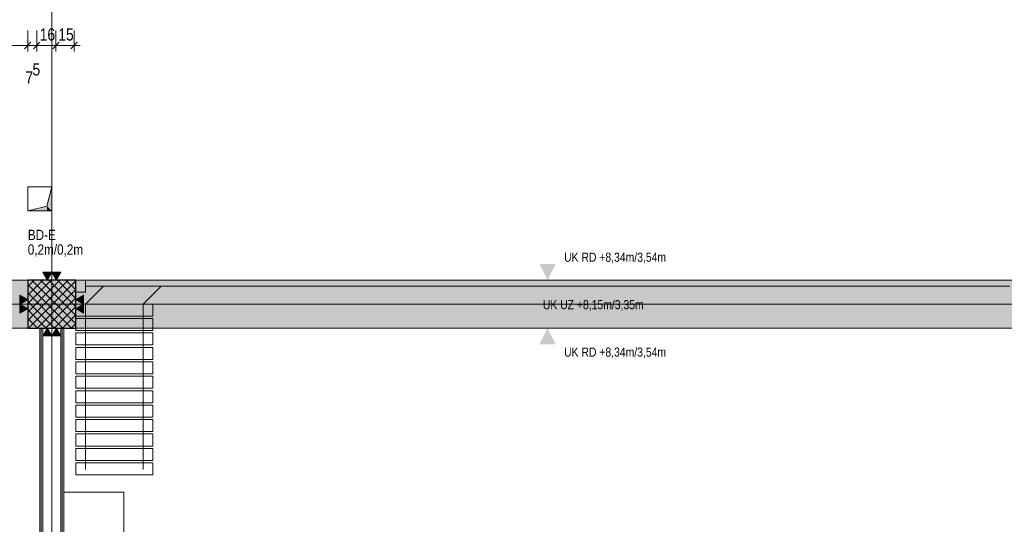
# Model space of a CAD drawing. Extents: x -620 to 3480, y 62 to 1107.
# Tile 24 of 244: x -335 to -171, y 339 to 423. Entities that reach past the tile are written whole.
import ezdxf
from ezdxf.lldxf.tags import DXFTag

# ---------------------------------------------------------------- set-up
doc = ezdxf.new("R2010")
doc.units = 0
doc.layers.get('0').update_dxf_attribs({"lineweight": 35})
for name, color, linetype, lineweight, true_color in [('00 -Bauelemente -Dämmung innen', 7, 'Continuous', 9, 0xff7fe6), ('00 -Bauelemente -Gipskarton', 7, 'Continuous', 9, 0xff7fe6), ('00_Beschriftung UZ', 3, 'Continuous', 13, 0x00ff00), ('30 -33 Aussenwände- 3 Aussenstützen', 7, 'Continuous', 50, 0x0000dd), ('30 -34 Innenwände- 2 nichttragend', 7, 'Continuous', 18, 0xff7fe6), ('30 -35 Decken- 1 Konstruktion-Träger- Stahlbeton', 7, 'grob-A06G9GKW8I', 13, 0x33aa00), ('30 -35 Decken- 11 Bodendurchbruch', 7, 'Continuous', 15, 0x599559), ('30 -38 konstruktive Einbauten-Mobile Trennwand', 7, 'Continuous', 9, 0x944cff), ('60- 61 allgemeine Ausstattung- 1 Möbel', 7, 'Continuous', 9, 0x00cccc), ('70 -72 Beschriftung- 2 Beschriftung Bauteile', 7, 'Continuous', 9, 0x9999ff), ('70 -76 Bemaßung- 2 Allgemein', 9, 'Continuous', 5, 0x808080)]:
    doc.layers.add(name, color=color, linetype=linetype, lineweight=lineweight, true_color=true_color)
doc.layers.add('70 -71 Achsen- 1 Gebäudeachsen', color=7, linetype='STRICHPUNKT2-A06G9GKV8I', lineweight=18)
doc.layers.add('iwb_Schraffur_Unterzug', color=7, linetype='Continuous', lineweight=5, true_color=0xffffcc, plot=False)
doc.styles.get("Standard").update_dxf_attribs({"font": 'ARIALN.TTF'})
tags = doc.linetypes.add('grob-A06G9GKW8I', pattern=[14, 3, -8, 3]).pattern_tags.tags
tags[8:9] = [DXFTag(74, 4), DXFTag(75, 0), DXFTag(340, '0'), DXFTag(46, 0.0), DXFTag(50, 0.0), DXFTag(44, 0.0), DXFTag(45, 0.0)]
tags[6:7] = [DXFTag(74, 4), DXFTag(75, 0), DXFTag(340, '0'), DXFTag(46, 0.0), DXFTag(50, 0.0), DXFTag(44, 0.0), DXFTag(45, 0.0)]
tags[4:5] = [DXFTag(74, 4), DXFTag(75, 0), DXFTag(340, '0'), DXFTag(46, 0.0), DXFTag(50, 0.0), DXFTag(44, 0.0), DXFTag(45, 0.0)]
tags = doc.linetypes.add('STRICHPUNKT2-A06G9GKV8I', pattern=[12.7, 6.35, -3.175, 0, -3.175]).pattern_tags.tags
tags[10:11] = [DXFTag(74, 4), DXFTag(75, 0), DXFTag(340, '0'), DXFTag(46, 0.0), DXFTag(50, 0.0), DXFTag(44, 0.0), DXFTag(45, 0.0)]
tags[8:9] = [DXFTag(74, 4), DXFTag(75, 0), DXFTag(340, '0'), DXFTag(46, 0.0), DXFTag(50, 0.0), DXFTag(44, 0.0), DXFTag(45, 0.0)]
tags[6:7] = [DXFTag(74, 4), DXFTag(75, 0), DXFTag(340, '0'), DXFTag(46, 0.0), DXFTag(50, 0.0), DXFTag(44, 0.0), DXFTag(45, 0.0)]
tags[4:5] = [DXFTag(74, 4), DXFTag(75, 0), DXFTag(340, '0'), DXFTag(46, 0.0), DXFTag(50, 0.0), DXFTag(44, 0.0), DXFTag(45, 0.0)]

# ---------------------------------------------------------------- blocks, each defined once
blk = doc.blocks.new('Referenz-A06G9GKX8I')
at = {"layer": '00 -Bauelemente -Dämmung innen', "color": 0, "linetype": 'Continuous', "ltscale": 0.13}
for p, q in [((-331.01, 371.96), (-331.01, 214.96)), ((-328.01, 371.96), (-328.01, 214.96))]:
    blk.add_line(p, q, dxfattribs=at)
at = {"layer": '00 -Bauelemente -Gipskarton', "color": 0, "linetype": 'Continuous', "ltscale": 0.13}
for p, q in [((-331.51, 371.96), (-331.51, 214.96)), ((-331.26, 371.96), (-331.26, 214.96)), ((-331.01, 371.96), (-331.01, 214.96)), ((-328.01, 371.96), (-328.01, 214.96)), ((-327.76, 371.96), (-327.76, 214.96)), ((-327.51, 371.96), (-327.51, 214.96))]:
    blk.add_line(p, q, dxfattribs=at)
at = {"layer": '00_Beschriftung UZ', "color": 0, "linetype": 'Continuous', "lineweight": 0, "ltscale": 0.13}
for points in [[(-248.35, 382.63), (-247.01, 379.96), (-245.67, 382.63)], [(-248.35, 369.29), (-247.01, 371.96), (-245.67, 369.29)]]:
    blk.add_solid(points, dxfattribs=at)
at = {"layer": '30 -33 Aussenwände- 3 Aussenstützen', "color": 0, "lineweight": 9}
for p, q in [((-333.51, 378.88), (-332.43, 379.96)), ((-333.51, 377.46), (-331.02, 379.96)), ((-333.51, 376.05), (-329.61, 379.96)), ((-333.51, 374.64), (-328.19, 379.96)), ((-333.51, 373.22), (-326.78, 379.96)), ((-333.51, 379.24), (-326.23, 371.96)), ((-333.36, 371.96), (-325.51, 379.81)), ((-332.82, 379.96), (-325.51, 372.65)), ((-331.4, 379.96), (-325.51, 374.07)), ((-329.99, 379.96), (-325.51, 375.48)), ((-328.57, 379.96), (-325.51, 376.9)), ((-327.16, 379.96), (-325.51, 378.31)), ((-325.75, 379.96), (-325.51, 379.72)), ((-333.51, 377.82), (-327.65, 371.96)), ((-331.95, 371.96), (-325.51, 378.39)), ((-330.53, 371.96), (-325.51, 376.98)), ((-329.51, 376.96), (-329.51, 374.96)), ((-333.51, 376.41), (-329.06, 371.96)), ((-330.51, 375.96), (-328.51, 375.96)), ((-329.12, 371.96), (-325.51, 375.56)), ((-333.51, 375), (-330.47, 371.96)), ((-333.51, 373.58), (-331.89, 371.96)), ((-327.71, 371.96), (-325.51, 374.15)), ((-333.51, 372.17), (-333.3, 371.96)), ((-326.29, 371.96), (-325.51, 372.74))]:
    blk.add_line(p, q, dxfattribs=at)
at = {"layer": '30 -33 Aussenwände- 3 Aussenstützen', "color": 0, "linetype": 'Continuous', "lineweight": -2, "ltscale": 0.25}
for p, q in [((-325.51, 379.96), (-333.51, 379.96)), ((-333.51, 379.96), (-333.51, 371.96)), ((-325.51, 371.96), (-325.51, 379.96)), ((-333.51, 371.96), (-325.51, 371.96))]:
    blk.add_line(p, q, dxfattribs=at)
at = {"layer": '30 -34 Innenwände- 2 nichttragend', "color": 0, "linetype": 'Continuous', "ltscale": 0.18}
for p, q in [((-331.51, 371.96), (-327.51, 371.96)), ((-331.51, 371.96), (-331.51, 214.96)), ((-327.51, 371.96), (-327.51, 214.96))]:
    blk.add_line(p, q, dxfattribs=at)
at = {"layer": '30 -35 Decken- 1 Konstruktion-Träger- Stahlbeton', "color": 0}
for p, q in [((-490.51, 379.96), (-3.51, 379.96)), ((-490.51, 371.96), (-3.51, 371.96))]:
    blk.add_line(p, q, dxfattribs=at)
at = {"layer": '30 -35 Decken- 11 Bodendurchbruch', "color": 0, "linetype": 'Continuous', "ltscale": 0.15}
for p, q in [((-333.51, 391.46), (-333.51, 395.46)), ((-333.51, 395.46), (-329.51, 395.46)), ((-329.51, 395.46), (-330.31, 392.26)), ((-329.51, 395.46), (-330.31, 392.26)), ((-329.51, 391.46), (-329.51, 395.46)), ((-330.31, 392.26), (-333.51, 391.46)), ((-330.31, 392.26), (-333.51, 391.46)), ((-333.51, 391.46), (-329.51, 391.46))]:
    blk.add_line(p, q, dxfattribs=at)
at = {"layer": '30 -35 Decken- 11 Bodendurchbruch', "color": 0, "lineweight": 0}
for points in [[(-329.51, 391.46), (-330.31, 392.26), (-329.51, 395.46)], [(-330.31, 391.46), (-333.51, 391.46), (-330.31, 392.26)], [(-330.31, 391.46), (-330.31, 392.26), (-329.51, 391.46)]]:
    blk.add_solid(points, dxfattribs=at)
at = {"layer": '30 -38 konstruktive Einbauten-Mobile Trennwand', "color": 0, "linetype": 'Continuous', "ltscale": 0.13}
for p, q in [((-325.51, 379.96), (-323.91, 379.96)), ((-325.51, 377.96), (-325.51, 379.96)), ((-323.91, 379.96), (-323.91, 377.96)), ((-323.91, 377.96), (-325.51, 377.96)), ((-325.51, 375.96), (-312.71, 375.96)), ((-325.51, 373.96), (-325.51, 375.96)), ((-312.71, 375.96), (-312.71, 373.96)), ((-312.71, 373.96), (-325.51, 373.96)), ((-325.51, 373.56), (-312.71, 373.56)), ((-325.51, 371.56), (-325.51, 373.56)), ((-312.71, 373.56), (-312.71, 371.56)), ((-312.71, 371.56), (-325.51, 371.56)), ((-325.51, 371.16), (-312.71, 371.16)), ((-325.51, 369.16), (-325.51, 371.16)), ((-312.71, 371.16), (-312.71, 369.16)), ((-312.71, 369.16), (-325.51, 369.16)), ((-325.51, 368.76), (-312.71, 368.76)), ((-325.51, 366.76), (-325.51, 368.76)), ((-312.71, 368.76), (-312.71, 366.76)), ((-312.71, 366.76), (-325.51, 366.76)), ((-325.51, 366.36), (-312.71, 366.36)), ((-325.51, 364.36), (-325.51, 366.36)), ((-312.71, 366.36), (-312.71, 364.36)), ((-312.71, 364.36), (-325.51, 364.36)), ((-325.51, 363.96), (-312.71, 363.96)), ((-325.51, 361.96), (-325.51, 363.96)), ((-312.71, 363.96), (-312.71, 361.96)), ((-312.71, 361.96), (-325.51, 361.96)), ((-325.51, 361.56), (-312.71, 361.56)), ((-325.51, 359.56), (-325.51, 361.56)), ((-312.71, 361.56), (-312.71, 359.56)), ((-312.71, 359.56), (-325.51, 359.56)), ((-325.51, 359.16), (-312.71, 359.16)), ((-325.51, 357.16), (-325.51, 359.16)), ((-312.71, 359.16), (-312.71, 357.16)), ((-312.71, 357.16), (-325.51, 357.16)), ((-325.51, 356.76), (-312.71, 356.76)), ((-325.51, 354.76), (-325.51, 356.76)), ((-312.71, 356.76), (-312.71, 354.76)), ((-312.71, 354.76), (-325.51, 354.76)), ((-325.51, 354.36), (-312.71, 354.36)), ((-325.51, 352.36), (-325.51, 354.36)), ((-312.71, 354.36), (-312.71, 352.36)), ((-312.71, 352.36), (-325.51, 352.36)), ((-325.51, 351.96), (-312.71, 351.96)), ((-325.51, 349.96), (-325.51, 351.96)), ((-312.71, 351.96), (-312.71, 349.96)), ((-312.71, 349.96), (-325.51, 349.96)), ((-325.51, 349.56), (-312.71, 349.56)), ((-325.51, 347.56), (-325.51, 349.56)), ((-312.71, 349.56), (-312.71, 347.56)), ((-312.71, 347.56), (-325.51, 347.56))]:
    blk.add_line(p, q, dxfattribs=at)
at = {"layer": '30 -38 konstruktive Einbauten-Mobile Trennwand', "color": 0, "linetype": 'grob-A06G9GKW8I', "ltscale": 0.13}
for p, q in [((-323.91, 378.96), (-170.11, 378.96)), ((-323.91, 375.96), (-320.91, 378.96)), ((-314.31, 375.96), (-311.31, 378.96)), ((-323.91, 375.96), (-323.91, 348.44)), ((-314.31, 375.96), (-314.31, 348.44))]:
    blk.add_line(p, q, dxfattribs=at)
at = {"layer": '60- 61 allgemeine Ausstattung- 1 Möbel', "color": 0, "linetype": 'Continuous', "ltscale": 0.13}
for p, q in [((-327.51, 344.66), (-317.51, 344.66)), ((-327.51, 214.96), (-327.51, 344.66)), ((-317.51, 344.66), (-317.51, 214.96))]:
    blk.add_line(p, q, dxfattribs=at)
at = {"layer": '70 -71 Achsen- 1 Gebäudeachsen', "color": 0, "linetype": 'STRICHPUNKT2-A06G9GKV8I', "ltscale": 0.18}
for p, q in [((-329.51, 1075.9), (-329.51, 76.46)), ((-562.01, 375.96), (85.43, 375.96))]:
    blk.add_line(p, q, dxfattribs=at)
at = {"layer": '70 -72 Beschriftung- 2 Beschriftung Bauteile', "color": 0}
for p, q in [((-330.26, 379.96), (-331.01, 381.26)), ((-331.01, 381.26), (-329.51, 381.26)), ((-329.51, 381.26), (-330.26, 379.96)), ((-328.76, 379.96), (-329.51, 381.26)), ((-329.51, 381.26), (-328.01, 381.26)), ((-328.01, 381.26), (-328.76, 379.96)), ((-334.81, 377.46), (-333.51, 376.71)), ((-334.81, 375.96), (-334.81, 377.46)), ((-325.51, 376.71), (-324.21, 377.46)), ((-324.21, 377.46), (-324.21, 375.96)), ((-333.51, 376.71), (-334.81, 375.96)), ((-334.81, 375.96), (-333.51, 375.21)), ((-334.81, 374.46), (-334.81, 375.96)), ((-333.51, 375.21), (-334.81, 374.46)), ((-324.21, 375.96), (-325.51, 376.71)), ((-325.51, 375.21), (-324.21, 375.96)), ((-324.21, 374.46), (-325.51, 375.21)), ((-324.21, 375.96), (-324.21, 374.46)), ((-331.01, 370.66), (-330.26, 371.96)), ((-330.26, 371.96), (-329.51, 370.66)), ((-329.51, 370.66), (-328.76, 371.96)), ((-328.76, 371.96), (-328.01, 370.66)), ((-329.51, 370.66), (-331.01, 370.66)), ((-328.01, 370.66), (-329.51, 370.66))]:
    blk.add_line(p, q, dxfattribs=at)
at = {"layer": '70 -72 Beschriftung- 2 Beschriftung Bauteile', "color": 0, "lineweight": 0}
for points in [[(-330.26, 379.96), (-331.01, 381.26), (-330.26, 381.26)], [(-330.26, 379.96), (-330.26, 381.26), (-329.51, 381.26)], [(-328.76, 379.96), (-329.51, 381.26), (-328.76, 381.26)], [(-328.76, 379.96), (-328.76, 381.26), (-328.01, 381.26)], [(-334.81, 375.96), (-334.81, 377.46), (-333.51, 376.71)], [(-324.21, 375.96), (-325.51, 376.71), (-324.21, 377.46)], [(-334.81, 374.46), (-334.81, 375.96), (-333.51, 375.21)], [(-324.21, 374.46), (-325.51, 375.21), (-324.21, 375.96)], [(-330.26, 370.66), (-331.01, 370.66), (-330.26, 371.96)], [(-330.26, 370.66), (-330.26, 371.96), (-329.51, 370.66)], [(-328.76, 370.66), (-329.51, 370.66), (-328.76, 371.96)], [(-328.76, 370.66), (-328.76, 371.96), (-328.01, 370.66)]]:
    blk.add_solid(points, dxfattribs=at)
at = {"layer": '70 -76 Bemaßung- 2 Allgemein', "color": 0, "linetype": 'Continuous', "ltscale": 0.13}
for p, q in [((-333.51, 421.46), (-333.51, 417.96)), ((-333.51, 421.46), (-333.51, 417.96)), ((-332.01, 421.46), (-332.01, 417.96)), ((-332.01, 421.46), (-332.01, 417.96)), ((-328.81, 421.46), (-328.81, 417.96)), ((-328.81, 421.46), (-328.81, 417.96)), ((-325.81, 421.46), (-325.81, 417.96)), ((-334.57, 418.96), (-409.45, 418.96)), ((-334.57, 418.96), (-335.63, 418.96)), ((-332.51, 418.96), (-334.57, 418.96)), ((-332.51, 418.96), (-334.57, 418.96)), ((-332.01, 418.96), (-333.51, 418.96)), ((-333.01, 418.96), (-330.95, 418.96)), ((-333.01, 418.96), (-330.95, 418.96)), ((-330.95, 418.96), (-329.89, 418.96)), ((-329.87, 418.96), (-330.95, 418.96)), ((-327.81, 418.96), (-329.87, 418.96)), ((-329.81, 418.96), (-327.75, 418.96)), ((-326.87, 418.96), (-327.75, 418.96)), ((-324.81, 418.96), (-326.87, 418.96))]:
    blk.add_line(p, q, dxfattribs=at)
at = {"layer": '70 -76 Bemaßung- 2 Allgemein', "color": 0, "linetype": 'Continuous', "lineweight": 20, "ltscale": 0.2}
for p, q in [((-332.98, 419.49), (-334.04, 418.43)), ((-332.98, 419.49), (-334.04, 418.43)), ((-332.54, 418.43), (-331.48, 419.49)), ((-332.54, 418.43), (-331.48, 419.49)), ((-328.28, 419.49), (-329.34, 418.43)), ((-329.34, 418.43), (-328.28, 419.49)), ((-325.28, 419.49), (-326.34, 418.43))]:
    blk.add_line(p, q, dxfattribs=at)
at = {"layer": '00_Beschriftung UZ', "color": 0, "linetype": 'Continuous', "lineweight": 5, "ltscale": 0.13, "char_height": 1.5103, "attachment_point": 1}
for insert in [(-244.26, 384.51), (-244.26, 368.73)]:
    blk.add_mtext('{\\fArial Narrow;UK RD +8,34m/3,54m}', dxfattribs=dict(at, insert=insert))
at = {"layer": '00_Beschriftung UZ', "color": 0, "linetype": 'ByBlock', "lineweight": 5, "ltscale": 0.13, "insert": (-247.8, 376.62), "char_height": 1.5103, "attachment_point": 1}
blk.add_mtext('{\\fArial Narrow;UK UZ +8,15m/3,35m}', dxfattribs=at)
at = {"layer": '30 -35 Decken- 11 Bodendurchbruch', "color": 0, "linetype": 'Continuous', "ltscale": 0.15, "char_height": 1.7, "attachment_point": 1}
for s, insert in [('{\\fArial Narrow;BD-E}', (-333.5, 388.32)), ('{\\fArial Narrow;0,2m/0,2m}', (-333.5, 385.88))]:
    blk.add_mtext(s, dxfattribs=dict(at, insert=insert))
at = {"layer": '70 -76 Bemaßung- 2 Allgemein', "color": 0, "linetype": 'Continuous', "ltscale": 0.13, "char_height": 2.0138, "attachment_point": 1}
for s, insert in [('{\\fArial Narrow;16}', (-331.52, 421.8)), ('{\\fArial Narrow;15}', (-328.43, 421.8)), ('{\\fArial Narrow;7}', (-333.9, 414.64)), ('{\\fArial Narrow;5}', (-332.72, 415.99))]:
    blk.add_mtext(s, dxfattribs=dict(at, insert=insert))
blk = doc.blocks.new('Referenz-A06G9GKZ8I')
at = {"layer": 'iwb_Schraffur_Unterzug', "linetype": 'Continuous', "ltscale": 0.13}
for points in [[(-562.01, 379.96), (-3.51, 379.96), (-3.51, 371.96)], [(-562.01, 379.96), (-3.51, 371.96), (-562.01, 376.51)], [(-562.01, 376.51), (-3.51, 371.96), (-562.01, 371.96)]]:
    blk.add_solid(points, dxfattribs=at)

msp = doc.modelspace()

# ---------------------------------------------------------------- block references
at = {"color": 8, "lineweight": 25, "ltscale": 0.25, "true_color": 0x808080}
for name in ['Referenz-A06G9GKX8I', 'Referenz-A06G9GKZ8I']:
    msp.add_blockref(name, (0, 0), dxfattribs=at)

doc.saveas('drawing.dxf')
